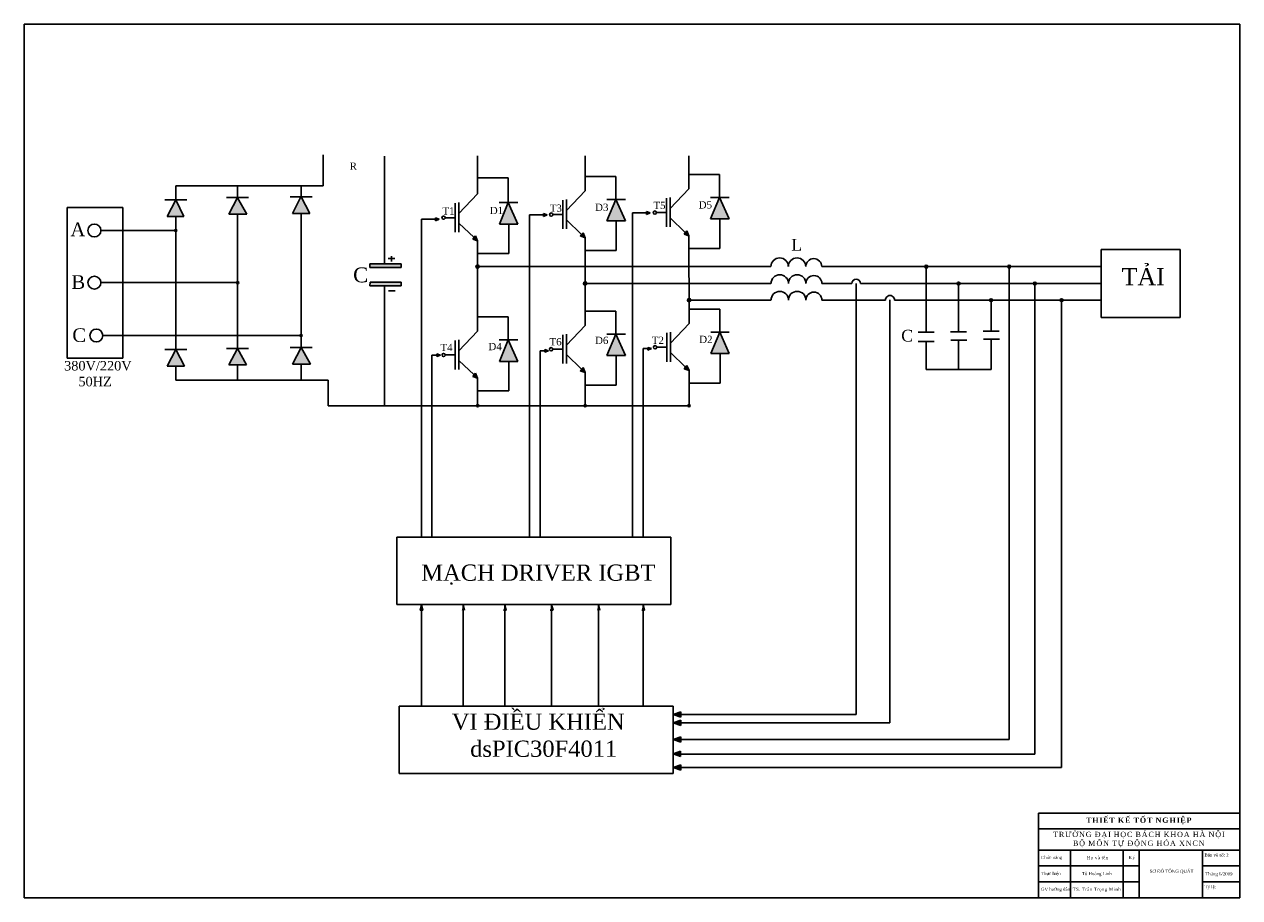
# Model space of a CAD drawing. Header units: inches. Extents: x 1 to 2148, y 0 to 2556.
# Tile 1 of 2: x 1 to 997, y 0 to 716. Entities that reach past the tile are written whole.
import ezdxf

# ---------------------------------------------------------------- set-up
doc = ezdxf.new("R2010")
doc.units = ezdxf.units.IN
doc.header["$MEASUREMENT"] = 0
doc.layers.add('Text', color=7, linetype='Continuous', lineweight=15)
doc.styles.add('style1', font='TIMES.TTF', dxfattribs={"height": 3})
doc.styles.add('style2', font='VNARIALI.TTF', dxfattribs={"width": 0.7, "height": 3})

msp = doc.modelspace()

# ---------------------------------------------------------------- hatches: boundary and pattern name
for points in [[(117.7, 558.14), (131.35, 558.14), (124.68, 571.77)], [(168.29, 560.06), (182.88, 560.06), (175.3, 573.7), (175.28, 573.7)], [(234.53, 560.67), (227.45, 574.19), (227.36, 574.31), (220.38, 560.67)], [(397.34, 569.5), (390.09, 551.95), (405.23, 551.95)], [(478.23, 554.55), (493.37, 554.55), (485.48, 572.1)], [(563.29, 556.16), (578.43, 556.16), (570.54, 573.71)], [(426.2, 560.57), (426.2, 558.13), (429.2, 559.39)], [(513.67, 561.13), (510.67, 562.3), (510.67, 559.86)], [(340.63, 555.9), (337.63, 557.07), (337.63, 554.63)], [(125.57, 546.64, 1), (123.8, 546.64, 1)], [(370.51, 542.25), (368.25, 539.56), (372.21, 538.06)], [(458.65, 544.85), (456.39, 542.16), (460.35, 540.66)], [(543.71, 546.46), (541.45, 543.77), (545.41, 542.27)], [(283.89, 519.27), (283.82, 516.18), (309.53, 516.18), (309.53, 519.27)], [(373.59, 517.09, 1), (370.84, 517.09, 1)], [(741.28, 516.99, 1), (738.9, 516.99, 1)], [(809.3, 516.99, 1), (806.93, 516.99, 1)], [(176.28, 503.89, 1), (174.52, 503.89, 1)], [(309.65, 504.32), (284.01, 504.32), (283.94, 501.23), (309.65, 501.23)], [(461.73, 503.21, 1), (458.98, 503.21, 1)], [(767.85, 503.16, 1), (765.48, 503.16, 1)], [(830.29, 503.16, 1), (827.92, 503.16, 1)], [(546.95, 489.55, 1), (544.2, 489.55, 1)], [(794.45, 489.55, 1), (792.08, 489.55, 1)], [(852.28, 489.55, 1), (849.91, 489.55, 1)], [(228.33, 460.51, 1), (226.57, 460.51, 1)], [(485.48, 461.61), (478.23, 444.06), (493.37, 444.06)], [(563.45, 445.67), (578.59, 445.67), (570.7, 463.22)], [(131.92, 435.39), (124.68, 449.01), (124.67, 449.03), (117.68, 435.39)], [(168.3, 436.36), (182.68, 436.36), (175.4, 449.84), (175.29, 450)], [(227.45, 450.65), (220.51, 437.09), (235.16, 437.09)], [(390.09, 439.35), (405.23, 439.35), (397.34, 456.91)], [(427.35, 449.11), (427.35, 446.77), (430.35, 448.03)], [(514.82, 449.77), (511.82, 450.84), (511.82, 448.5)], [(338.78, 445.61), (338.78, 443.28), (341.78, 444.54)], [(370.51, 429.65), (368.25, 426.97), (372.21, 425.47)], [(458.65, 434.36), (456.39, 431.67), (460.35, 430.17)], [(545.57, 431.78), (543.87, 435.96), (541.61, 433.28)], [(373.09, 402.96, 1), (371.33, 402.96, 1)], [(461.23, 402.96, 1), (459.47, 402.96, 1)], [(546.45, 402.96, 1), (544.69, 402.96, 1)], [(326.2, 239.94), (325.09, 235.32), (327.37, 235.32)], [(360.34, 239.92), (359.23, 235.29), (361.51, 235.29)], [(394.5, 239.94), (393.39, 235.31), (395.67, 235.31)], [(432.88, 239.93), (431.76, 235.3), (434.04, 235.3)], [(471.26, 239.92), (470.15, 235.29), (472.43, 235.29)], [(507.86, 239.93), (506.74, 235.3), (509.02, 235.3)], [(538.8, 152.05), (532.61, 149.72), (538.8, 147.53)], [(538.8, 140.65), (538.8, 145.17), (532.61, 142.85)], [(538.84, 126.97), (538.84, 131.49), (532.65, 129.17)], [(538.71, 115.18), (538.71, 119.7), (532.52, 117.38)], [(538.83, 104.04), (538.83, 108.55), (532.64, 106.23)]]:
    msp.add_hatch(color=256).paths.add_polyline_path(points)

# ---------------------------------------------------------------- linework, layer by layer
for p, q in [((245.62, 608.65), (245.62, 583.39)), ((295.89, 607.61), (295.89, 519.27)), ((372.21, 576.61), (372.21, 607.77)), ((460.35, 579.21), (460.35, 607.77)), ((545.41, 607.77), (545.41, 580.82)), ((372.21, 589.88), (397.34, 589.88)), ((397.34, 588.4), (397.34, 589.88)), ((397.34, 569.5), (397.34, 588.4)), ((485.48, 591), (460.35, 591)), ((485.48, 572.1), (485.48, 591)), ((570.54, 592.61), (545.41, 592.61)), ((570.54, 573.71), (570.54, 592.61)), ((124.68, 583.39), (124.68, 571.77)), ((227.45, 583.39), (124.68, 583.39)), ((175.4, 583.39), (175.4, 573.53)), ((227.45, 583.39), (227.45, 574.19)), ((227.45, 583.39), (245.62, 583.39)), ((460.35, 579.21), (445.05, 563.09)), ((545.41, 580.82), (530.1, 564.7)), ((133.77, 571.78), (115.7, 571.78)), ((124.69, 571.78), (117.7, 558.14)), ((124.68, 571.77), (131.35, 558.14)), ((124.69, 571.78), (133.77, 571.78)), ((184.36, 573.7), (166.29, 573.7)), ((175.28, 573.7), (168.29, 560.06)), ((175.28, 573.7), (184.36, 573.7)), ((175.4, 573.53), (182.88, 560.06)), ((236.44, 574.31), (218.38, 574.31)), ((227.36, 574.31), (220.38, 560.67)), ((227.45, 574.19), (227.36, 574.31)), ((227.36, 574.31), (236.44, 574.31)), ((227.45, 574.19), (234.53, 560.67)), ((353.88, 568.99), (353.88, 545.35)), ((372.21, 576.61), (356.91, 560.49)), ((356.91, 560.49), (356.91, 569.52)), ((356.91, 569.52), (356.91, 545.34)), ((405.21, 569.5), (390.01, 569.5)), ((397.34, 569.5), (390.09, 551.95)), ((397.34, 569.5), (405.23, 551.95)), ((397.34, 569.5), (405.21, 569.5)), ((442.02, 571.59), (442.02, 547.95)), ((445.05, 563.09), (445.05, 572.12)), ((445.05, 572.12), (445.05, 547.94)), ((493.35, 572.1), (478.15, 572.1)), ((485.48, 572.1), (478.23, 554.55)), ((485.48, 572.1), (493.37, 554.55)), ((485.48, 572.1), (493.35, 572.1)), ((527.08, 573.2), (527.08, 549.56)), ((530.1, 564.7), (530.1, 573.73)), ((530.1, 573.73), (530.1, 549.55)), ((578.41, 573.71), (563.21, 573.71)), ((570.54, 573.71), (563.29, 556.16)), ((570.54, 573.71), (578.43, 556.16)), ((570.54, 573.71), (578.41, 573.71)), ((35.74, 442.01), (35.74, 565.59)), ((35.74, 565.59), (81.4, 565.59)), ((81.4, 565.59), (81.4, 442.01)), ((117.7, 558.14), (131.35, 558.14)), ((124.68, 558.14), (124.68, 547.52)), ((168.29, 560.06), (182.88, 560.06)), ((175.4, 560.06), (175.4, 504.77)), ((220.38, 560.67), (234.53, 560.67)), ((227.45, 560.67), (227.45, 461.39)), ((414.77, 559.39), (414.77, 353.37)), ((414.77, 559.39), (426.2, 559.39)), ((426.2, 558.13), (426.2, 560.57)), ((426.2, 560.57), (429.2, 559.39)), ((429.2, 559.39), (426.2, 558.13)), ((433.93, 559.77), (442.02, 559.77)), ((499.25, 561.13), (499.25, 353.37)), ((499.25, 561.13), (510.67, 561.13)), ((510.67, 559.86), (510.67, 562.3)), ((510.67, 562.3), (513.67, 561.13)), ((513.67, 561.13), (510.67, 559.86)), ((518.88, 561.38), (527.08, 561.38)), ((326.2, 555.9), (326.2, 353.37)), ((326.2, 555.9), (337.63, 555.9)), ((337.63, 554.63), (337.63, 557.07)), ((337.63, 557.07), (340.63, 555.9)), ((340.63, 555.9), (337.63, 554.63)), ((345.65, 557.17), (353.88, 557.17)), ((356.91, 545.34), (356.91, 552.76)), ((356.91, 552.76), (369.32, 540.84)), ((390.09, 551.95), (405.23, 551.95)), ((397.76, 551.95), (397.76, 527.71)), ((445.05, 547.94), (445.05, 555.36)), ((445.05, 555.36), (457.46, 543.44)), ((478.23, 554.55), (493.37, 554.55)), ((485.9, 554.55), (485.9, 530.31)), ((530.1, 549.55), (530.1, 556.97)), ((530.1, 556.97), (542.52, 545.05)), ((563.29, 556.16), (578.43, 556.16)), ((570.95, 556.16), (570.95, 531.91)), ((63.28, 546.64), (123.8, 546.64)), ((124.68, 545.76), (124.68, 449.01)), ((370.51, 542.25), (368.25, 539.56)), ((368.25, 539.56), (372.21, 538.06)), ((372.21, 538.06), (370.51, 542.25)), ((458.65, 544.85), (456.39, 542.16)), ((456.39, 542.16), (460.35, 540.66)), ((460.35, 540.66), (458.65, 544.85)), ((460.35, 540.66), (460.35, 511.84)), ((543.71, 546.46), (541.45, 543.77)), ((541.45, 543.77), (545.41, 542.27)), ((545.41, 542.27), (543.71, 546.46)), ((545.41, 542.27), (545.41, 513.45)), ((372.21, 538.06), (372.21, 518.46)), ((485.9, 530.31), (460.35, 530.31)), ((570.95, 531.91), (545.41, 531.91)), ((883.45, 531.04), (883.45, 475.44)), ((883.45, 531.04), (948.19, 531.04)), ((948.19, 475.44), (948.19, 531.04)), ((283.82, 516.18), (283.89, 519.27)), ((283.89, 519.27), (309.53, 519.27)), ((298.99, 523.73), (304.44, 523.73)), ((301.56, 525.69), (301.56, 521.1)), ((309.53, 519.27), (309.53, 516.18)), ((397.76, 527.71), (372.21, 527.71)), ((309.53, 516.18), (283.82, 516.18)), ((372.21, 515.71), (372.21, 509.24)), ((372.21, 509.24), (372.21, 496.06)), ((398.03, 517.09), (373.59, 517.09)), ((398.03, 517.09), (612.76, 517.09)), ((460.35, 511.84), (460.35, 504.58)), ((545.41, 513.45), (545.57, 502.38)), ((654.43, 516.99), (738.9, 516.99)), ((740.09, 463.25), (740.09, 515.81)), ((741.28, 516.99), (790.42, 516.99)), ((790.42, 516.99), (806.93, 516.99)), ((808.11, 515.81), (808.11, 129.18)), ((809.3, 516.99), (883.45, 516.99)), ((63.28, 503.89), (174.52, 503.89)), ((175.4, 503.01), (175.4, 449.84)), ((283.94, 501.23), (284.01, 504.32)), ((309.65, 501.23), (283.94, 501.23)), ((284.01, 504.32), (309.65, 504.32)), ((295.89, 501.23), (295.89, 402.96)), ((309.65, 504.32), (309.65, 501.23)), ((460.35, 501.83), (460.35, 500.77)), ((460.35, 500.77), (460.35, 468.72)), ((470.68, 503.21), (461.73, 503.21)), ((470.68, 503.21), (612.76, 503.21)), ((545.57, 502.38), (545.57, 490.92)), ((654.55, 503.16), (669.71, 503.16)), ((669.71, 503.16), (679.12, 503.16)), ((680.63, 503.16), (680.66, 503.16)), ((682.67, 503.16), (682.67, 149.72)), ((686.22, 503.16), (765.48, 503.16)), ((766.66, 478.63), (766.66, 501.98)), ((767.85, 503.16), (786.92, 503.16)), ((786.92, 503.16), (827.92, 503.16)), ((829.11, 501.98), (829.11, 117.34)), ((830.29, 503.16), (883.45, 503.16)), ((299.03, 497.14), (304.48, 497.14)), ((372.21, 496.06), (372.21, 464.01)), ((546.95, 489.55), (612.76, 489.55)), ((654.55, 489.55), (687.79, 489.55)), ((687.79, 489.55), (698.99, 489.55)), ((698.99, 489.55), (706.67, 489.55)), ((710.36, 489.66), (710.36, 149.72)), ((714.05, 489.55), (786.92, 489.55)), ((786.92, 489.55), (792.08, 489.55)), ((793.27, 488.36), (793.27, 483.77)), ((794.45, 489.55), (849.91, 489.55)), ((851.1, 488.36), (851.1, 115.54)), ((852.28, 489.55), (883.45, 489.55)), ((485.48, 480.51), (460.35, 480.51)), ((485.48, 461.61), (485.48, 480.51)), ((545.57, 488.17), (545.57, 470.33)), ((570.7, 482.12), (545.57, 482.12)), ((570.7, 463.22), (570.7, 482.12)), ((766.66, 478.63), (766.66, 469.33)), ((793.27, 464.15), (793.27, 483.77)), ((397.34, 475.81), (372.21, 475.81)), ((397.34, 456.91), (397.34, 475.81)), ((460.35, 468.72), (445.05, 452.6)), ((545.57, 470.33), (530.27, 454.21)), ((766.66, 463.43), (766.66, 469.33)), ((883.45, 475.44), (948.19, 475.44)), ((64.82, 460.51), (226.57, 460.51)), ((227.45, 459.63), (227.45, 450.65)), ((372.21, 464.01), (356.91, 447.9)), ((442.02, 461.1), (442.02, 437.46)), ((445.05, 452.6), (445.05, 461.63)), ((445.05, 461.63), (445.05, 437.45)), ((493.35, 461.61), (478.15, 461.61)), ((485.48, 461.61), (478.23, 444.06)), ((485.48, 461.61), (493.37, 444.06)), ((485.48, 461.61), (493.35, 461.61)), ((527.24, 462.71), (527.24, 439.07)), ((530.27, 454.21), (530.27, 463.24)), ((530.27, 463.24), (530.27, 439.06)), ((578.57, 463.22), (563.37, 463.22)), ((570.7, 463.22), (563.45, 445.67)), ((570.7, 463.22), (578.59, 445.67)), ((570.7, 463.22), (578.57, 463.22)), ((733.45, 463.25), (746.5, 463.25)), ((760.08, 463.43), (773.13, 463.43)), ((786.89, 464.15), (799.93, 464.15)), ((133.75, 449.03), (115.68, 449.03)), ((124.67, 449.03), (117.68, 435.39)), ((124.68, 449.01), (124.67, 449.03)), ((124.67, 449.03), (133.75, 449.03)), ((124.68, 449.01), (131.92, 435.39)), ((184.36, 450), (166.3, 450)), ((175.29, 450), (168.3, 436.36)), ((175.4, 449.84), (175.29, 450)), ((175.29, 450), (184.36, 450)), ((175.4, 449.84), (182.68, 436.36)), ((236.57, 450.74), (218.5, 450.74)), ((227.49, 450.74), (220.51, 437.09)), ((227.45, 450.65), (235.16, 437.09)), ((227.49, 450.74), (236.57, 450.74)), ((353.88, 456.4), (353.88, 432.75)), ((356.91, 447.9), (356.91, 456.92)), ((356.91, 456.92), (356.91, 432.75)), ((405.21, 456.91), (390.01, 456.91)), ((397.34, 456.91), (390.09, 439.35)), ((397.34, 456.91), (405.23, 439.35)), ((397.34, 456.91), (405.21, 456.91)), ((427.35, 446.77), (427.35, 449.11)), ((427.35, 449.11), (430.35, 448.03)), ((433.83, 449.28), (442.02, 449.28)), ((507.84, 449.78), (507.84, 353.37)), ((507.84, 449.78), (511.82, 449.78)), ((511.82, 448.5), (511.82, 450.84)), ((511.82, 450.84), (514.82, 449.77)), ((514.82, 449.77), (511.82, 448.5)), ((514.8, 449.78), (514.82, 449.78)), ((519.05, 450.89), (527.24, 450.89)), ((733.45, 455.75), (746.5, 455.75)), ((740.09, 455.75), (740.09, 432.62)), ((760.26, 456.64), (773.3, 456.64)), ((766.66, 456.64), (766.66, 432.62)), ((787.06, 457.54), (800.11, 457.54)), ((793.27, 457.54), (793.27, 432.62)), ((35.74, 442.01), (81.4, 442.01)), ((334.8, 444.55), (334.8, 353.37)), ((334.8, 444.55), (338.78, 444.55)), ((338.78, 443.28), (338.78, 445.61)), ((338.78, 445.61), (341.78, 444.54)), ((341.78, 444.54), (338.78, 443.28)), ((341.76, 444.55), (341.78, 444.55)), ((345.69, 444.57), (353.88, 444.57)), ((356.91, 432.75), (356.91, 440.16)), ((356.91, 440.16), (369.32, 428.24)), ((390.09, 439.35), (405.23, 439.35)), ((397.76, 439.35), (397.76, 415.11)), ((423.37, 448.04), (423.37, 353.37)), ((423.37, 448.04), (427.35, 448.04)), ((430.35, 448.03), (427.35, 446.77)), ((445.05, 437.45), (445.05, 444.87)), ((445.05, 444.87), (457.46, 432.95)), ((478.23, 444.06), (493.37, 444.06)), ((485.9, 444.06), (485.9, 419.81)), ((530.27, 439.06), (530.27, 446.48)), ((530.27, 446.48), (542.68, 434.56)), ((563.45, 445.67), (578.59, 445.67)), ((571.12, 445.67), (571.12, 421.42)), ((117.68, 435.39), (131.92, 435.39)), ((124.68, 435.39), (124.68, 423.83)), ((168.3, 436.36), (182.68, 436.36)), ((175.4, 436.36), (175.4, 423.83)), ((220.51, 437.09), (235.16, 437.09)), ((227.45, 437.09), (227.45, 423.83)), ((370.51, 429.65), (368.25, 426.97)), ((372.21, 425.47), (370.51, 429.65)), ((458.65, 434.36), (456.39, 431.67)), ((456.39, 431.67), (460.35, 430.17)), ((460.35, 430.17), (458.65, 434.36)), ((460.35, 430.17), (460.35, 403.84)), ((543.87, 435.96), (541.61, 433.28)), ((541.61, 433.28), (545.57, 431.78)), ((545.57, 431.78), (543.87, 435.96)), ((545.57, 431.78), (545.57, 403.84)), ((740.09, 432.62), (793.27, 432.62)), ((227.45, 423.83), (124.68, 423.83)), ((227.45, 423.83), (249.54, 423.83)), ((249.54, 402.96), (249.54, 423.83)), ((368.25, 426.97), (372.21, 425.47)), ((372.21, 425.47), (372.21, 403.84)), ((485.9, 419.81), (460.35, 419.81)), ((571.12, 421.42), (545.57, 421.42)), ((397.76, 415.11), (372.21, 415.11)), ((264.14, 402.96), (249.54, 402.96)), ((295.89, 402.96), (264.14, 402.96)), ((313.08, 402.96), (295.89, 402.96)), ((371.33, 402.96), (313.08, 402.96)), ((459.47, 402.96), (373.09, 402.96)), ((544.69, 402.96), (461.23, 402.96)), ((326.2, 353.37), (326.2, 295.07)), ((334.8, 353.37), (334.8, 295.07)), ((414.77, 353.37), (414.77, 295.07)), ((423.37, 353.37), (423.37, 295.07)), ((499.25, 353.37), (499.25, 295.07)), ((507.84, 353.37), (507.84, 295.07)), ((305.91, 239.94), (305.91, 295.07)), ((316, 295.07), (305.91, 295.07)), ((316, 295.07), (530.57, 295.07)), ((530.57, 295.07), (530.57, 239.94)), ((530.57, 239.94), (305.91, 239.94)), ((326.2, 239.94), (325.09, 235.32)), ((327.37, 235.32), (326.2, 239.94)), ((360.33, 239.94), (360.33, 156.51)), ((361.51, 235.29), (360.34, 239.92)), ((394.5, 239.94), (394.5, 156.51)), ((395.67, 235.31), (394.5, 239.94)), ((432.88, 239.94), (432.88, 156.51)), ((434.04, 235.3), (432.88, 239.93)), ((471.25, 239.94), (471.25, 156.51)), ((472.43, 235.29), (471.26, 239.92)), ((507.84, 239.94), (507.84, 156.51)), ((509.02, 235.3), (507.86, 239.93)), ((325.09, 235.32), (327.37, 235.32)), ((326.2, 235.32), (326.2, 156.51)), ((393.39, 235.31), (395.67, 235.31)), ((431.76, 235.3), (434.04, 235.3)), ((506.74, 235.3), (509.02, 235.3)), ((307.95, 101.39), (307.95, 156.51)), ((318.04, 156.51), (307.95, 156.51)), ((318.04, 156.51), (532.61, 156.51)), ((532.61, 156.51), (532.61, 101.39)), ((532.61, 149.72), (538.8, 152.05)), ((532.61, 101.39), (532.61, 151.28)), ((538.8, 147.53), (532.61, 149.72)), ((538.8, 152.05), (538.8, 147.53)), ((675.17, 149.72), (538.8, 149.72)), ((675.17, 149.72), (682.67, 149.72)), ((710.36, 149.72), (710.36, 142.88)), ((532.61, 142.85), (538.8, 145.17)), ((532.69, 142.88), (532.61, 142.88)), ((538.8, 140.65), (532.61, 142.85)), ((538.8, 145.17), (538.8, 140.65)), ((693.39, 142.88), (538.8, 142.88)), ((693.39, 142.88), (710.36, 142.88)), ((532.65, 129.17), (538.84, 131.49)), ((538.84, 131.49), (538.84, 126.97)), ((532.52, 117.38), (538.71, 119.7)), ((532.61, 129.18), (532.69, 129.18)), ((808.11, 129.18), (532.61, 129.18)), ((532.61, 122.05), (532.62, 122.05)), ((538.84, 126.97), (532.65, 129.17)), ((538.71, 119.7), (538.71, 115.18)), ((538.71, 115.18), (532.52, 117.38)), ((532.61, 117.34), (829.11, 117.34)), ((532.61, 115.54), (532.65, 115.54)), ((851.1, 115.54), (851.1, 106.23)), ((532.61, 101.39), (307.95, 101.39)), ((532.64, 106.23), (538.83, 108.55)), ((538.83, 104.04), (532.64, 106.23)), ((532.64, 106.23), (851.1, 106.23)), ((538.83, 108.55), (538.83, 104.04)), ((997.12, 68.95), (997.12, -0.47))]:
    msp.add_line(p, q)
msp.add_lwpolyline([(997.12, -0.47), (0.5, -0.47), (0.5, 715.73), (997.12, 715.73)], close=True)
for centre, radius in [((344.31, 557.18), 1.34), ((432.59, 559.7), 1.34), ((517.54, 561.38), 1.34), ((57.99, 546.64), 5.29), ((124.68, 546.64), 0.88), ((372.21, 517.09), 1.38), ((57.99, 503.89), 5.29), ((740.09, 516.99), 1.19), ((808.11, 516.99), 1.19), ((175.4, 503.89), 0.88), ((460.35, 503.21), 1.38), ((766.66, 503.16), 1.19), ((829.11, 503.16), 1.19), ((545.57, 489.55), 1.38), ((793.27, 489.55), 1.19), ((851.1, 489.55), 1.19), ((59.53, 460.51), 5.29), ((227.45, 460.51), 0.88), ((432.49, 449.28), 1.34), ((517.71, 450.89), 1.34), ((344.35, 444.57), 1.34), ((372.21, 402.96), 0.88), ((460.35, 402.96), 0.88), ((545.57, 402.96), 0.88)]:
    msp.add_circle(centre, radius)
for centre, radius, start, end in [((619.87, 516.99), 7.16, 0, 180), ((634.13, 516.99), 7.18, 0, 180), ((647.86, 516.99), 6.57, 0, 180), ((619.99, 503.16), 7.16, 0, 180), ((634.25, 503.16), 7.18, 0, 180), ((647.98, 503.16), 6.57, 0, 180), ((682.67, 503.16), 3.55, 0, 180), ((619.99, 489.55), 7.16, 0, 180), ((634.25, 489.55), 7.18, 0, 180), ((647.98, 489.55), 6.57, 0, 180), ((710.36, 489.66), 3.69, 358.28389, 181.71611)]:
    msp.add_arc(centre, radius, start, end)
at = {"layer": 'Text', "lineweight": 30, "ltscale": 10}
for p, q in [((832.25, -0.47), (832.25, 68.95)), ((832.25, 68.95), (997.12, 68.95)), ((832.25, 55.93), (997.12, 55.93)), ((832.25, 38.58), (997.12, 38.58)), ((858.28, -0.47), (858.28, 38.58)), ((901.67, -0.47), (901.67, 38.58)), ((914.68, -0.47), (914.68, 38.58)), ((966.75, -0.47), (966.75, 38.58)), ((832.25, 25.57), (914.68, 25.57)), ((966.75, 25.57), (997.12, 25.57)), ((832.25, 12.55), (914.68, 12.55)), ((966.75, 12.55), (997.12, 12.55)), ((832.25, -0.47), (997.12, -0.47))]:
    msp.add_line(p, q, dxfattribs=at)

# ---------------------------------------------------------------- texts
at = {"attachment_point": 1}
for s, insert, char_height in [('{\\fTimes New Roman|b0|i0|c0|p18;R}', (267.29, 602.37), 5.9356), ('{\\fTimes New Roman|b0|i0|c0|p18;D3}', (468.52, 568.64), 5.9356), ('{\\fTimes New Roman|b0|i0|c0|p18;T5}', (516.35, 570.25), 5.9356), ('{\\fTimes New Roman|b0|i0|c0|p18;D5}', (553.5, 570.6), 5.9356), ('{\\fTimes New Roman|b0|i0|c0|p18;T1}', (343.33, 565.7), 5.9356), ('{\\fTimes New Roman|b0|i0|c0|p18;D1}', (382.23, 566.05), 5.9356), ('{\\fTimes New Roman|b0|i0|c0|p18;T3}', (431.37, 567.94), 5.9356), ('{\\fTimes New Roman|b0|i0|c0|p18;A}', (38.33, 553.17), 11.1799), ('{\\fTimes New Roman|b0|i0|c0|p18;L}', (629.45, 539.77), 9.6316), ('{\\fTimes New Roman|b0|i0|c0|p18;TẢI}', (900.3, 515.82), 14.0423), ('{\\fTimes New Roman|b0|i0|c0|p18;B}', (39.16, 509.98), 11.1799), ('{\\fTimes New Roman|b0|i0|c0|p18;C}', (270.12, 516.37), 12.243), ('{\\fTimes New Roman|b0|i0|c0|p18;C}', (39.87, 466.45), 11.1799), ('{\\fTimes New Roman|b0|i0|c0|p18;T6}', (431.17, 458.38), 5.9356), ('{\\fTimes New Roman|b0|i0|c0|p18;D6}', (468.5, 459.52), 5.9356), ('{\\fTimes New Roman|b0|i0|c0|p18;T2}', (515.03, 459.59), 5.9356), ('{\\fTimes New Roman|b0|i0|c0|p18;D2}', (553.93, 460.33), 5.9356), ('{\\fTimes New Roman|b0|i0|c0|p18;C}', (719.57, 465.19), 9.6316), ('{\\fTimes New Roman|b0|i0|c0|p18;T4}', (341.76, 453.69), 5.9356), ('{\\fTimes New Roman|b0|i0|c0|p18;D4}', (381.05, 454.44), 5.9356), ('\\A1;{\\fTimes New Roman|b0|i0|c0|p18;380V/220V\\P    50HZ}', (33.14, 439.62), 7.7649), ('{\\fTimes New Roman|b0|i0|c0|p18;MẠCH DRIVER IGBT\\P             }', (326.01, 272.74), 13.3054), ('{\\fTimes New Roman|b0|i0|c0|p18;     VI ĐIỀU KHIỂN\\P        dsPIC30F4011}', (325.91, 150.53), 13.3054)]:
    msp.add_mtext(s, dxfattribs=dict(at, insert=insert, char_height=char_height))
at = {"style": 'style1'}
for s, insert, char_height, width, attachment_point in [('Bản vẽ số: 2', (968.26, 35.81), 2.6031, 22.7051, 1), ('Tô Hoàng Linh', (879.98, 18.88), 2.6031, 43.3844, 5), ('SƠ ĐỒ TỔNG QUÁT', (941.27, 20.91), 2.6031, 47.5355, 5), ('Tháng 6/2009', (969, 20.36), 2.6031, 22.7051, 1), ('Tỷ lệ: ', (968.4, 9.76), 2.603, 19.0611, 1)]:
    msp.add_mtext(s, dxfattribs=dict(at, insert=insert, char_height=char_height, width=width, attachment_point=attachment_point))
at = {"layer": 'Text', "lineweight": 30, "ltscale": 10, "style": 'style2'}
for s, insert, char_height, width, attachment_point in [('{\\fTimes New Roman|b1|i0|c0|p18;\\W1;\\T1.15;\\C0;THIẾT KẾ TỐT NGHIỆP}', (914.68, 62.44), 4.3384, 164.8609, 5), ('{\\fTimes New Roman|b0|i0|c0|p18;\\W1;\\T1.15;\\C0;TR\\fTimes New Roman|b0|i0|c238|p18;Ư\\fTimes New Roman|b0|i0|c0|p18;Ờ\\fTimes New Roman|b0|i0|c238|p18;NG Đ\\fTimes New Roman|b0|i0|c0|p18;Ạ\\fTimes New Roman|b0|i0|c238|p18;I H\\fTimes New Roman|b0|i0|c0|p18;Ọ\\fTimes New Roman|b0|i0|c238|p18;C B\\fTimes New Roman|b0|i0|c0|p18;Á\\fTimes New Roman|b0|i0|c238|p18;CH KHOA H\\fTimes New Roman|b0|i0|c0|p18;À NỘI\\PBỘ MÔN TỰ \\fTimes New Roman|b0|i0|c238|p18;Đ\\fTimes New Roman|b0|i0|c0|p18;ỘNG HÓA XNCN}', (914.68, 47.26), 4.33844, 164.8609, 5), ('{\\fTimes New Roman|b0|i0|c0|p18;\\W1;\\C0;  Chứ\\fTimes New Roman|b0|i0|c238|p18;c năng}', (832.25, 32.07), 2.6031, 26.0307, 4), ('{\\fTimes New Roman|b0|i0|c0|p18;\\W1;\\T1.15;\\C0; Họ và tên}', (879.98, 32.07), 2.6031, 43.3844, 5), ('{\\fTimes New Roman|b0|i0|c0|p18;\\W1;\\T1.15;\\C0; Ký}', (908.18, 32.07), 2.6031, 13.0153, 5), ('{\\fTimes New Roman|b0|i0|c0|p18;\\W1;\\C0;  Thự\\fTimes New Roman|b0|i0|c238|p18;c hi\\fTimes New Roman|b0|i0|c0|p18;ện}', (832.25, 19.06), 2.60307, 26.0307, 4), ('{\\fTimes New Roman|b0|i0|c0|p18;\\W1;\\C0;  GV h\\fTimes New Roman|b0|i0|c238|p18;ư\\fTimes New Roman|b0|i0|c0|p18;ớ\\fTimes New Roman|b0|i0|c238|p18;ng d\\fTimes New Roman|b0|i0|c0|p18;ẫn}', (832.25, 6.04), 2.60307, 26.0307, 4), ('{\\fTimes New Roman|b0|i0|c0|p18;\\W1;\\T1.15;\\C0;TS. Trần Trọng Minh}', (879.98, 6.04), 2.6031, 43.3844, 5)]:
    msp.add_mtext(s, dxfattribs=dict(at, insert=insert, char_height=char_height, width=width, attachment_point=attachment_point))

doc.saveas('drawing.dxf')
